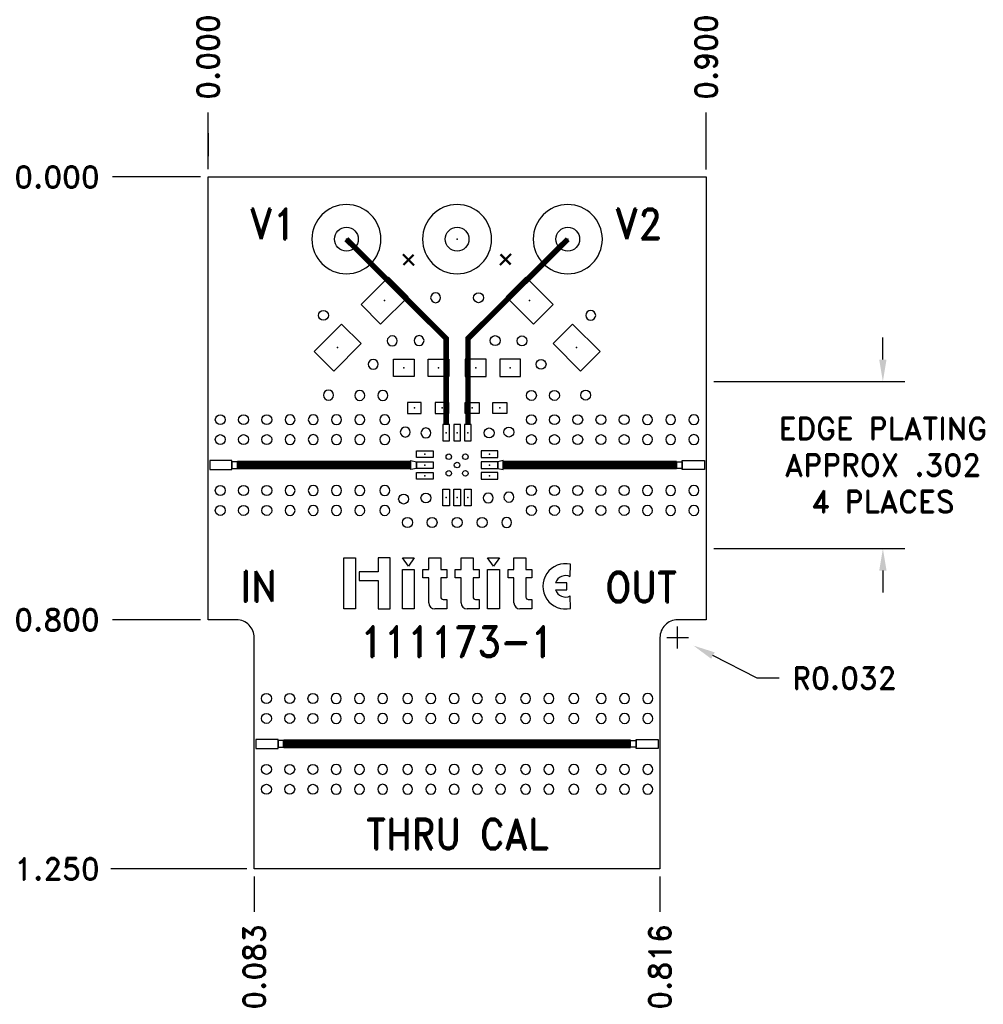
# Model space of a CAD drawing. Extents: x -0.34 to 1.4, y -1.49 to 0.28.
import ezdxf
from ezdxf.enums import TextEntityAlignment as Align

# ---------------------------------------------------------------- set-up
doc = ezdxf.new("R2010")
doc.units = 0
doc.header["$MEASUREMENT"] = 0
doc.linetypes.add('SSCOMP', pattern=[101, 100, 1])
doc.layers.get('0').update_dxf_attribs({"linetype": 'CONTINUOUS'})
doc.layers.get('Defpoints').update_dxf_attribs({"linetype": 'CONTINUOUS'})
for name, color, linetype in [('COM-NS', 4, 'CONTINUOUS'), ('HOL', 1, 'CONTINUOUS'), ('LND-NS', 5, 'CONTINUOUS'), ('NET', 7, 'CONTINUOUS'), ('PAD-CM', 14, 'CONTINUOUS'), ('PCB', 7, 'CONTINUOUS'), ('SLK-NS', 7, 'CONTINUOUS'), ('TRA-NS', 5, 'CONTINUOUS'), ('via', 7, 'CONTINUOUS')]:
    doc.layers.add(name, color=color, linetype=linetype)
doc.layers.add('DIM', color=1, linetype='CONTINUOUS', lineweight=13)
doc.layers.get('0').off()
doc.layers.get('COM-NS').off()
doc.styles.add('ROMAND', font='romand.shx')
doc.dimstyles.get("Standard").update_dxf_attribs({"dimscale": 0.22, "dimtxt": 0.18, "dimasz": 0.18, "dimexe": 0.18, "dimexo": 0.0625, "dimgap": 0.09, "dimtad": 0, "dimtih": 1, "dimtoh": 1, "dimdec": 3, "dimzin": 0, "dimdsep": 46, "dimtxsty": 'ROMAND', "dimcen": 0.09, "dimadec": 0, "dimazin": 0, "dimtfac": 1, "dimtdec": 3, "dimtofl": 0, "dimtmove": 0, "dimatfit": 3, "dimfxl": 0, "dimtolj": 1, "dimtzin": 0, "dimarcsym": 0})

# ---------------------------------------------------------------- blocks, each defined once
blk = doc.blocks.new('HOL-D018')
at = {"layer": 'HOL'}
blk.add_circle((0, 0), 0.009, dxfattribs=at)
blk = doc.blocks.new('VIA-D018-D0')
at = {"layer": 'HOL'}
blk.add_blockref('HOL-D018', (0, 0), dxfattribs=at)
at = {"layer": 'NET'}
blk.add_attdef('NET', text='', height=0.01, dxfattribs=at).set_placement((0, 0), align=Align.MIDDLE)
blk = doc.blocks.new('LND-NS-4-D031-D0375')
at = {"layer": 'LND-NS'}
blk.add_lwpolyline([(0.0155, -0.01875), (0.0155, 0.01875), (-0.0155, 0.01875), (-0.0155, -0.01875)], close=True, dxfattribs=at)
blk.add_point((0, 0), dxfattribs=at)
blk = doc.blocks.new('0603-NS')
at = {"layer": 'LND-NS', "rotation": 90}
for p in [(-0.03125, 0), (0.03125, 0)]:
    blk.add_blockref('LND-NS-4-D031-D0375', p, dxfattribs=at)
blk = doc.blocks.new('HOL-D01')
at = {"layer": 'HOL', "linetype": 'Continuous'}
blk.add_circle((0, 0), 0.005, dxfattribs=at)
blk = doc.blocks.new('VIA-D01-D0')
at = {"layer": 'HOL'}
blk.add_blockref('HOL-D01', (0, 0), dxfattribs=at)
at = {"layer": 'NET'}
blk.add_attdef('NET', text='', height=0.01, dxfattribs=at).set_placement((0, 0), align=Align.MIDDLE)
blk = doc.blocks.new('PAD-CM-0-D125')
at = {"layer": 'PAD-CM'}
blk.add_lwpolyline([(-0.0625, 0, 1), (0.0625, 0, 1)], format="xyb", close=True, dxfattribs=at)
blk.add_point((0, 0), dxfattribs=at)
blk = doc.blocks.new('HOL-D043')
at = {"layer": 'HOL', "linetype": 'Continuous'}
blk.add_circle((0, 0), 0.0215, dxfattribs=at)
blk = doc.blocks.new('VIA-D043-D125')
at = {"layer": 'HOL'}
blk.add_blockref('HOL-D043', (0, 0), dxfattribs=at)
at = {"layer": 'PAD-CM'}
blk.add_blockref('PAD-CM-0-D125', (0, 0), dxfattribs=at)
at = {"layer": 'NET'}
blk.add_attdef('NET', text='', height=0.01, dxfattribs=at).set_placement((0, 0), align=Align.MIDDLE)
blk = doc.blocks.new('LND-NS-4-D02-D025')
at = {"layer": 'LND-NS'}
blk.add_lwpolyline([(0.01, -0.0125), (0.01, 0.0125), (-0.01, 0.0125), (-0.01, -0.0125)], close=True, dxfattribs=at)
blk.add_point((0, 0), dxfattribs=at)
blk = doc.blocks.new('0402-NS')
at = {"layer": 'LND-NS', "rotation": 90}
for p in [(-0.025, 0), (0.025, 0)]:
    blk.add_blockref('LND-NS-4-D02-D025', p, dxfattribs=at)
blk = doc.blocks.new('hittite')
for p, q in [((-0.2396, 0.1078), (-0.2144, 0.1078)), ((-0.2396, -0.0005), (-0.2396, 0.1078)), ((-0.2144, 0.1078), (-0.2144, -0.0005)), ((-0.1413, 0.1078), (-0.1665, 0.1078)), ((-0.1665, 0.1078), (-0.1665, 0.0776)), ((-0.1413, -0.0005), (-0.1413, 0.1078)), ((-0.1156, 0.1078), (-0.0904, 0.1078)), ((-0.103, 0.0902), (-0.1156, 0.1078)), ((-0.0904, 0.1078), (-0.103, 0.0902)), ((-0.0598, 0.1078), (-0.0346, 0.1078)), ((-0.0598, 0.0826), (-0.0598, 0.1078)), ((-0.0346, 0.1078), (-0.0346, 0.0826)), ((0.0087, 0.1078), (0.0339, 0.1078)), ((0.0087, 0.0826), (0.0087, 0.1078)), ((0.0339, 0.1078), (0.0339, 0.0826)), ((0.0645, 0.1078), (0.0897, 0.1078)), ((0.0771, 0.0902), (0.0645, 0.1078)), ((0.0897, 0.1078), (0.0771, 0.0902)), ((0.1203, 0.1078), (0.1455, 0.1078)), ((0.1203, 0.0826), (0.1203, 0.1078)), ((0.1455, 0.1078), (0.1455, 0.0826)), ((0.2393, 0.0677), (0.2396, 0.0941)), ((-0.2068, 0.0776), (-0.2068, 0.0599)), ((-0.1665, 0.0776), (-0.2068, 0.0776)), ((-0.1156, 0.0826), (-0.0904, 0.0826)), ((-0.1156, -0.0005), (-0.1156, 0.0826)), ((-0.0904, 0.0826), (-0.0904, -0.0005)), ((-0.0724, 0.065), (-0.0724, 0.0826)), ((-0.0724, 0.0826), (-0.0598, 0.0826)), ((-0.0598, 0.065), (-0.0724, 0.065)), ((-0.0598, 0.0121), (-0.0598, 0.065)), ((-0.0346, 0.0826), (-0.022, 0.0826)), ((-0.0346, 0.065), (-0.0346, 0.0247)), ((-0.022, 0.065), (-0.0346, 0.065)), ((-0.022, 0.0826), (-0.022, 0.065)), ((-0.0039, 0.065), (-0.0039, 0.0826)), ((-0.0039, 0.0826), (0.0087, 0.0826)), ((0.0087, 0.065), (-0.0039, 0.065)), ((0.0087, 0.0121), (0.0087, 0.065)), ((0.0339, 0.0826), (0.0464, 0.0826)), ((0.0339, 0.065), (0.0339, 0.0247)), ((0.0464, 0.065), (0.0339, 0.065)), ((0.0464, 0.0826), (0.0464, 0.065)), ((0.0645, -0.0005), (0.0645, 0.0826)), ((0.0645, 0.0826), (0.0897, 0.0826)), ((0.0897, 0.0826), (0.0897, -0.0005)), ((0.1077, 0.065), (0.1077, 0.0826)), ((0.1077, 0.0826), (0.1203, 0.0826)), ((0.1203, 0.065), (0.1077, 0.065)), ((0.1203, 0.0121), (0.1203, 0.065)), ((0.1455, 0.0826), (0.1581, 0.0826)), ((0.1455, 0.065), (0.1455, 0.0247)), ((0.1581, 0.065), (0.1455, 0.065)), ((0.1581, 0.0826), (0.1581, 0.065)), ((-0.2068, 0.0599), (-0.1665, 0.0599)), ((-0.1665, 0.0599), (-0.1665, -0.0005)), ((0.2317, 0.0549), (0.2077, 0.0549)), ((0.2317, 0.0398), (0.2317, 0.0549)), ((0.2077, 0.0398), (0.2317, 0.0398)), ((0.2396, 0.0005), (0.2393, 0.027)), ((-0.0295, 0.0196), (-0.022, 0.0196)), ((-0.022, 0.0196), (-0.022, -0.0005)), ((0.0389, 0.0196), (0.0464, 0.0196)), ((0.0464, 0.0196), (0.0464, -0.0005)), ((0.1505, 0.0196), (0.1581, 0.0196)), ((0.1581, 0.0196), (0.1581, -0.0005)), ((-0.2371, -0.0005), (-0.2396, -0.0005)), ((-0.2144, -0.0005), (-0.2371, -0.0005)), ((-0.1665, -0.0005), (-0.1665, -0.0005)), ((-0.1665, -0.0005), (-0.1413, -0.0005)), ((-0.1131, -0.0005), (-0.1156, -0.0005)), ((-0.0904, -0.0005), (-0.1131, -0.0005)), ((-0.0346, -0.0005), (-0.0472, -0.0005)), ((-0.022, -0.0005), (-0.0346, -0.0005)), ((0.0339, -0.0005), (0.0213, -0.0005)), ((0.0464, -0.0005), (0.0339, -0.0005)), ((0.067, -0.0005), (0.0645, -0.0005)), ((0.0897, -0.0005), (0.067, -0.0005)), ((0.1455, -0.0005), (0.1329, -0.0005)), ((0.1581, -0.0005), (0.1455, -0.0005))]:
    blk.add_line(p, q)
for centre, radius, start, end in [((0.2292, 0.0473), 0.0479, 77.4712, 282.5288), ((0.2292, 0.0473), 0.0227, 63.4349, 160.5878), ((-0.0295, 0.0247), 0.00504, 180, 270), ((0.0389, 0.0247), 0.00504, 180, 270), ((0.1505, 0.0247), 0.00504, 180, 270), ((0.2292, 0.0473), 0.0227, 199.4122, 296.5651), ((-0.0472, 0.0121), 0.0126, 180, 270), ((0.0213, 0.0121), 0.0126, 180, 270), ((0.1329, 0.0121), 0.0126, 180, 270)]:
    blk.add_arc(centre, radius, start, end)
blk = doc.blocks.new('K_SRI-NS')
at = {"layer": 'LND-NS'}
for points in [[(0.003, 0.008), (0.003, -0.008), (0.043, -0.008), (0.043, 0.008)], [(0.053, 0.006), (0.043, 0.006), (0.043, -0.006), (0.053, -0.006)]]:
    blk.add_lwpolyline(points, close=True, dxfattribs=at)
at = {"layer": 'via'}
for p in [(0.022, 0.082), (0.064, 0.082), (0.106, 0.082), (0.022, 0.046), (0.064, 0.046), (0.106, 0.046), (0.022, -0.046), (0.064, -0.046), (0.106, -0.046), (0.022, -0.082), (0.064, -0.082), (0.106, -0.082)]:
    blk.add_blockref('VIA-D018-D0', p, dxfattribs=at)
blk = doc.blocks.new('*D26')
at = {"layer": 'Defpoints', "color": 0}
for p in [(0.8485, -0.8322), (0.877, -0.8467)]:
    blk.add_point(p, dxfattribs=at)
at = {"layer": 'DIM', "color": 0, "lineweight": -2}
for p, q in [((0.8485, -0.852), (0.8485, -0.8124)), ((0.8287, -0.8322), (0.8683, -0.8322)), ((0.9925, -0.9056), (0.9123, -0.8647)), ((1.0321, -0.9056), (0.9925, -0.9056))]:
    blk.add_line(p, q, dxfattribs=at)
at = {"layer": 'DIM', "color": 0}
blk.add_solid([(0.9153, -0.8588), (0.9093, -0.8706), (0.877, -0.8467)], dxfattribs=at)
at = {"layer": 'DIM', "color": 0, "insert": (1.1499, -0.9056), "char_height": 0.0396, "attachment_point": 5, "style": 'ROMAND'}
blk.add_mtext('\\A1;R0.032', dxfattribs=at)
blk = doc.blocks.new('*D27')
at = {"layer": 'Defpoints', "color": 0}
for p in [(-0.1731, 0), (0, 0), (0, 0)]:
    blk.add_point(p, dxfattribs=at)
at = {"layer": 'DIM', "color": 0, "lineweight": -2}
blk.add_line((-0.0138, 0), (-0.1731, 0), dxfattribs=at)
at = {"layer": 'DIM', "color": 0, "insert": (-0.2731, 0), "char_height": 0.0396, "attachment_point": 5, "style": 'ROMAND'}
blk.add_mtext('\\A1;0.000', dxfattribs=at)
blk = doc.blocks.new('*D28')
at = {"layer": 'Defpoints', "color": 0}
for p in [(0, 0.1167), (0, 0), (0, 0)]:
    blk.add_point(p, dxfattribs=at)
at = {"layer": 'DIM', "color": 0, "lineweight": -2}
for p, q in [((0, 0.0375), (0, 0.1167)), ((0, 0.0138), (0, 0.0792)), ((0, 0.0792), (0, 0.0375))]:
    blk.add_line(p, q, dxfattribs=at)
at = {"layer": 'DIM', "color": 0, "insert": (0, 0.2167), "char_height": 0.0396, "attachment_point": 5, "rotation": 90, "style": 'ROMAND'}
blk.add_mtext('\\A1;0.000', dxfattribs=at)
blk = doc.blocks.new('*D29')
at = {"layer": 'Defpoints', "color": 0}
for p in [(0.8999, 0.1167), (0, 0), (0.8999, 0)]:
    blk.add_point(p, dxfattribs=at)
at = {"layer": 'DIM', "color": 0, "lineweight": -2}
blk.add_line((0.8999, 0.0137), (0.8999, 0.1167), dxfattribs=at)
at = {"layer": 'DIM', "color": 0, "insert": (0.8999, 0.2167), "char_height": 0.0396, "attachment_point": 5, "rotation": 90, "style": 'ROMAND'}
blk.add_mtext('\\A1;0.900', dxfattribs=at)
blk = doc.blocks.new('*D30')
at = {"layer": 'Defpoints', "color": 0}
for p in [(0, 0), (-0.1731, -0.8002), (0, -0.8002)]:
    blk.add_point(p, dxfattribs=at)
at = {"layer": 'DIM', "color": 0, "lineweight": -2}
blk.add_line((-0.0137, -0.8002), (-0.1731, -0.8002), dxfattribs=at)
at = {"layer": 'DIM', "color": 0, "insert": (-0.2731, -0.8002), "char_height": 0.0396, "attachment_point": 5, "style": 'ROMAND'}
blk.add_mtext('\\A1;0.800', dxfattribs=at)
blk = doc.blocks.new('*D31')
at = {"layer": 'Defpoints', "color": 0}
for p in [(0, 0), (-0.176, -1.2502), (0.0834, -1.2502)]:
    blk.add_point(p, dxfattribs=at)
at = {"layer": 'DIM', "color": 0, "lineweight": -2}
blk.add_line((0.0697, -1.2502), (-0.176, -1.2502), dxfattribs=at)
at = {"layer": 'DIM', "color": 0, "insert": (-0.2731, -1.2502), "char_height": 0.0396, "attachment_point": 5, "style": 'ROMAND'}
blk.add_mtext('\\A1;1.250', dxfattribs=at)
blk = doc.blocks.new('*D32')
at = {"layer": 'Defpoints', "color": 0}
for p in [(0, 0), (0.0834, -1.2502), (0.0834, -1.3274)]:
    blk.add_point(p, dxfattribs=at)
at = {"layer": 'DIM', "color": 0, "lineweight": -2}
blk.add_line((0.0834, -1.264), (0.0834, -1.3274), dxfattribs=at)
at = {"layer": 'DIM', "color": 0, "insert": (0.0834, -1.4273), "char_height": 0.0396, "attachment_point": 5, "rotation": 90, "style": 'ROMAND'}
blk.add_mtext('\\A1;0.083', dxfattribs=at)
blk = doc.blocks.new('*D33')
at = {"layer": 'Defpoints', "color": 0}
for p in [(0, 0), (0.8165, -1.2502), (0.8165, -1.3274)]:
    blk.add_point(p, dxfattribs=at)
at = {"layer": 'DIM', "color": 0, "lineweight": -2}
blk.add_line((0.8165, -1.264), (0.8165, -1.3274), dxfattribs=at)
at = {"layer": 'DIM', "color": 0, "insert": (0.8165, -1.4273), "char_height": 0.0396, "attachment_point": 5, "rotation": 90, "style": 'ROMAND'}
blk.add_mtext('\\A1;0.816', dxfattribs=at)
blk = doc.blocks.new('LND-NS-4-D05-D07')
at = {"layer": 'LND-NS'}
blk.add_lwpolyline([(0.025, -0.035), (0.025, 0.035), (-0.025, 0.035), (-0.025, -0.035)], close=True, dxfattribs=at)
blk.add_point((0, 0), dxfattribs=at)
blk = doc.blocks.new('CASEA-NS')
at = {"layer": 'LND-NS', "rotation": 90}
for p in [(-0.06, 0), (0.06, 0)]:
    blk.add_blockref('LND-NS-4-D05-D07', p, dxfattribs=at)
at = {"layer": 'SLK-NS', "flags": 8}
blk.add_attdef('POLARITY', text='', height=0.04, dxfattribs=at).set_placement((-0.0762, -0.053), align=Align.MIDDLE)
blk = doc.blocks.new('LND-NS-4-D03-D012')
at = {"layer": 'LND-NS'}
blk.add_lwpolyline([(-0.015, -0.006), (0.015, -0.006), (0.015, 0.006), (-0.015, 0.006)], close=True, dxfattribs=at)
blk.add_point((0, 0), dxfattribs=at)
blk = doc.blocks.new('*D37')
at = {"layer": 'Defpoints', "color": 0}
for p in [(0.9, -0.3695), (0.9, -0.6715), (1.2194, -0.6715)]:
    blk.add_point(p, dxfattribs=at)
at = {"layer": 'DIM', "color": 0, "lineweight": -2}
for p, q in [((1.2194, -0.3299), (1.2194, -0.2903)), ((0.9138, -0.3695), (1.259, -0.3695)), ((0.9138, -0.6715), (1.259, -0.6715)), ((1.2194, -0.7111), (1.2194, -0.7507))]:
    blk.add_line(p, q, dxfattribs=at)
at = {"layer": 'DIM', "color": 0}
for points in [[(1.2128, -0.3299), (1.226, -0.3299), (1.2194, -0.3695)], [(1.2128, -0.7111), (1.226, -0.7111), (1.2194, -0.6715)]]:
    blk.add_solid(points, dxfattribs=at)
at = {"layer": 'DIM', "color": 0, "insert": (1.2194, -0.5205), "char_height": 0.0396, "attachment_point": 5, "style": 'ROMAND'}
blk.add_mtext('\\A1;EDGE PLATING\\PAPPROX .302\\P4 PLACES ', dxfattribs=at)

msp = doc.modelspace()

# ---------------------------------------------------------------- linework, layer by layer
at = {"layer": 'PCB'}
msp.add_lwpolyline([(0, -0.8002), (0, 0), (0.8999, 0), (0.8999, -0.8002), (0.8485, -0.8002, 0.414214), (0.8165, -0.8322), (0.8165, -1.2502), (0.0834, -1.2502), (0.0834, -0.8322, 0.414214), (0.0514, -0.8002)], format="xyb", close=True, dxfattribs=at)
at = {"layer": 'TRA-NS', "linetype": 'SSCOMP'}
for points in [[(0.4302, -0.447, 0.01, 0.01, 0), (0.4302, -0.2919, 0.01, 0.01, 0), (0.2499, -0.1124, 0, 0, 0)], [(0.4696, -0.447, 0.01, 0.01, 0), (0.4696, -0.2919, 0.01, 0.01, 0), (0.6499, -0.1124, 0, 0, 0)]]:
    msp.add_lwpolyline(points, format="xyseb", dxfattribs=at)
at = {"layer": 'TRA-NS', "linetype": 'SSCOMP', "const_width": 0.016}
for points in [[(0.3665, -0.5205), (0.053, -0.5205)], [(0.5333, -0.5205), (0.8469, -0.5205)], [(0.7635, -1.0243), (0.1364, -1.0243)]]:
    msp.add_lwpolyline(points, dxfattribs=at)
at = {"layer": 'TRA-NS'}
for points in [[(0.3765, -0.5265), (0.3665, -0.5285), (0.3665, -0.5125), (0.3765, -0.5145)], [(0.5233, -0.5265), (0.5333, -0.5285), (0.5333, -0.5125), (0.5233, -0.5145)]]:
    msp.add_lwpolyline(points, close=True, dxfattribs=at)

# ---------------------------------------------------------------- block references
at = {"xscale": -1}
for p, rotation in [((0.4111, -0.2181), 180), ((0.6914, -0.25), 269.1239116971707), ((0.3327, -0.2961), 180), ((0.3812, -0.2957), 180), ((0.2983, -0.3385), 180), ((0.2175, -0.3941), 180), ((0.274, -0.3947), 180), ((0.3157, -0.3947), 180), ((0.148, -0.4385), 180), ((0.19, -0.4385), 180), ((0.232, -0.4385), 180), ((0.274, -0.4385), 180), ((0.3192, -0.4385), 180), ((0.3563, -0.4609), 180), ((0.3936, -0.4625), 180.0000000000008), ((0.148, -0.4745), 180), ((0.19, -0.4745), 180), ((0.232, -0.4745), 180), ((0.274, -0.4745), 180), ((0.3192, -0.4745), 180), ((0.148, -0.5665), 180), ((0.19, -0.5665), 180), ((0.232, -0.5665), 180), ((0.274, -0.5665), 180), ((0.3192, -0.5665), 180), ((0.148, -0.6025), 180), ((0.19, -0.6025), 180), ((0.232, -0.6025), 180), ((0.274, -0.6025), 180), ((0.3192, -0.6025), 180), ((0.2314, -0.9423), 180), ((0.2734, -0.9423), 180), ((0.3154, -0.9423), 180), ((0.3606, -0.9423), 180), ((0.4026, -0.9423), 180), ((0.4446, -0.9423), 180), ((0.4866, -0.9423), 180), ((0.5286, -0.9423), 180), ((0.5738, -0.9423), 180), ((0.6158, -0.9423), 180), ((0.661, -0.9423), 180), ((0.2314, -0.9783), 180), ((0.2734, -0.9783), 180), ((0.3154, -0.9783), 180), ((0.3606, -0.9783), 180), ((0.4026, -0.9783), 180), ((0.4446, -0.9783), 180), ((0.4866, -0.9783), 180), ((0.5286, -0.9783), 180), ((0.5738, -0.9783), 180), ((0.6158, -0.9783), 180), ((0.661, -0.9783), 180), ((0.2314, -1.0703), 180), ((0.2734, -1.0703), 180), ((0.3154, -1.0703), 180), ((0.3606, -1.0703), 180), ((0.4026, -1.0703), 180), ((0.4446, -1.0703), 180), ((0.4866, -1.0703), 180), ((0.5286, -1.0703), 180), ((0.5738, -1.0703), 180), ((0.6158, -1.0703), 180), ((0.661, -1.0703), 180), ((0.2314, -1.1063), 180), ((0.2734, -1.1063), 180), ((0.3154, -1.1063), 180), ((0.3606, -1.1063), 180), ((0.4026, -1.1063), 180), ((0.4446, -1.1063), 180), ((0.4866, -1.1063), 180), ((0.5286, -1.1063), 180), ((0.5738, -1.1063), 180), ((0.6158, -1.1063), 180), ((0.661, -1.1063), 180)]:
    msp.add_blockref('VIA-D018-D0', p, dxfattribs=dict(at, rotation=rotation))
for p, rotation in [((0.4887, -0.2181), 180), ((0.2084, -0.25), 90.87608830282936), ((0.5187, -0.2957), 180), ((0.5672, -0.2961), 180), ((0.6016, -0.3385), 180), ((0.5842, -0.3947), 180), ((0.6259, -0.3947), 180), ((0.6823, -0.3941), 180), ((0.5842, -0.4385), 180), ((0.6259, -0.4385), 180), ((0.6679, -0.4385), 180), ((0.7099, -0.4385), 180), ((0.7519, -0.4385), 180), ((0.5078, -0.4625), 179.9999999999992), ((0.5435, -0.4609), 180), ((0.5842, -0.4745), 180), ((0.6259, -0.4745), 180), ((0.6679, -0.4745), 180), ((0.7099, -0.4745), 180), ((0.7519, -0.4745), 180), ((0.5842, -0.5665), 180), ((0.6259, -0.5665), 180), ((0.6679, -0.5665), 180), ((0.7099, -0.5665), 180), ((0.7519, -0.5665), 180), ((0.3533, -0.5819), 359.9999999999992), ((0.5842, -0.6025), 180), ((0.6259, -0.6025), 180), ((0.6679, -0.6025), 180), ((0.7099, -0.6025), 180), ((0.7519, -0.6025), 180)]:
    msp.add_blockref('VIA-D018-D0', p, dxfattribs=dict(rotation=rotation))
for p in [(0.3936, -0.58), (0.3603, -0.6243), (0.4047, -0.6243), (0.4499, -0.6243), (0.4951, -0.6243)]:
    msp.add_blockref('VIA-D018-D0', p)
for p in [(0.5062, -0.58), (0.5435, -0.5784), (0.5395, -0.6243)]:
    msp.add_blockref('VIA-D018-D0', p, dxfattribs=at)
at = {"layer": 'COM-NS'}
ref = msp.add_blockref('CASEA-NS', (0.6234, -0.2658), dxfattribs=dict(at, xscale=-1, rotation=135.0000000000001))
ref.add_attrib('POLARITY', '+', dxfattribs={"layer": 'SLK-NS', "height": 0.04, "rotation": 135, "text_generation_flag": 2, "flags": 8}).set_placement((0.5371, -0.1496), align=Align.MIDDLE)
ref = msp.add_blockref('CASEA-NS', (0.2764, -0.2658), dxfattribs=dict(at, rotation=225))
ref.add_attrib('POLARITY', '+', dxfattribs={"layer": 'SLK-NS', "height": 0.04, "rotation": 225, "flags": 8}).set_placement((0.3627, -0.1501), align=Align.MIDDLE)
at = {"layer": 'COM-NS', "xscale": -1}
for name, p in [('0603-NS', (0.3851, -0.3449)), ('0402-NS', (0.5021, -0.4174)), ('K_SRI-NS', (0.8999, -0.5205)), ('K_SRI-NS', (0.8165, -1.0243))]:
    msp.add_blockref(name, p, dxfattribs=at)
at = {"layer": 'COM-NS'}
for name, p in [('0603-NS', (0.5148, -0.3449)), ('0402-NS', (0.3977, -0.4174)), ('K_SRI-NS', (0, -0.5205)), ('K_SRI-NS', (0.0834, -1.0243))]:
    msp.add_blockref(name, p, dxfattribs=at)
at = {"layer": 'LND-NS'}
for p, rotation in [((0.4302, -0.462), 270), ((0.4499, -0.462), 270), ((0.4696, -0.462), 270), ((0.5083, -0.5008), 180), ((0.5083, -0.5205), 180), ((0.5083, -0.5401), 180)]:
    msp.add_blockref('LND-NS-4-D03-D012', p, dxfattribs=dict(at, rotation=rotation))
at = {"layer": 'LND-NS', "xscale": -1}
for p, rotation in [((0.3915, -0.5008), 180), ((0.3915, -0.5205), 180), ((0.3915, -0.5401), 180), ((0.4302, -0.5789), 270), ((0.4499, -0.5789), 270), ((0.4696, -0.5789), 270)]:
    msp.add_blockref('LND-NS-4-D03-D012', p, dxfattribs=dict(at, rotation=rotation))
at = {"layer": 'SLK-NS', "xscale": 0.855, "yscale": 0.855, "zscale": 0.855}
msp.add_blockref('hittite', (0.4499, -0.78), dxfattribs=at)
at = {"layer": 'via'}
for name, p, rotation in [('VIA-D043-D125', (0.2499, -0.1124), 270), ('VIA-D043-D125', (0.4499, -0.1124), 270), ('VIA-D043-D125', (0.6499, -0.1124), 270), ('VIA-D01-D0', (0.4349, -0.5055), 90), ('VIA-D01-D0', (0.4499, -0.5205), 90), ('VIA-D01-D0', (0.4649, -0.5055), 90), ('VIA-D01-D0', (0.4349, -0.5355), 90), ('VIA-D01-D0', (0.4649, -0.5355), 90)]:
    msp.add_blockref(name, p, dxfattribs=dict(at, rotation=rotation))

# ---------------------------------------------------------------- texts
at = {"layer": 'SLK-NS', "style": 'ROMAND', "width": 0.9}
for s, p in [('V1', (0.1171, -0.0574)), ('V2', (0.7776, -0.0574)), ('IN', (0.0916, -0.7122)), ('OUT', (0.7827, -0.7134))]:
    msp.add_text(s, height=0.055, dxfattribs=at).set_placement(p, align=Align.TOP_CENTER)
for s, p in [('111173-1', (0.4499, -0.8396)), ('THRU CAL', (0.4499, -1.1872))]:
    msp.add_text(s, height=0.055, dxfattribs=at).set_placement(p, align=Align.MIDDLE)

# ---------------------------------------------------------------- dimensions: what is measured, and where the dimension line sits
at = {"layer": 'DIM'}
for feature_location, offset, dtype, picture, middle in [((0, 0), (0, 0.116740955), 1, '*D28', (0, 0.2166838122)), ((0.8999, 0), (0, 0.1167), 1, '*D29', (0.8999, 0.2167)), ((0, 0), (-0.1731264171, 0), 0, '*D27', (-0.2730692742, 0)), ((0, -0.8002), (-0.1731, 0), 0, '*D30', (-0.2731, -0.8002)), ((0.0834, -1.2502), (-0.2594, 0), 0, '*D31', (-0.2731, -1.2502)), ((0.0834, -1.2502), (0, -0.0771), 1, '*D32', (0.0834, -1.4273)), ((0.81646, -1.25021), (0, -0.07715), 1, '*D33', (0.81646, -1.4273))]:
    dim = msp.add_ordinate_dim(feature_location=feature_location, offset=offset, dtype=dtype, origin=(0, 0), dimstyle='Standard', dxfattribs=at)
    dim.commit()
    dim.dimension.update_dxf_attribs({"geometry": picture, "text_midpoint": middle})
dim = msp.add_linear_dim(base=(1.2194, -0.6715), p1=(0.9, -0.3695), p2=(0.9, -0.6715), angle=90, text='EDGE PLATING\\PAPPROX .302\\P4 PLACES ', dimstyle='Standard', dxfattribs=at)
dim.commit()
dim.dimension.update_dxf_attribs({"geometry": '*D37', "text_midpoint": (1.2194, -0.5205)})
dim = msp.add_radius_dim(center=(0.8485, -0.8322), mpoint=(0.877, -0.8467), dimstyle='Standard', dxfattribs=at)
dim.commit()
dim.dimension.update_dxf_attribs({"geometry": '*D26', "text_midpoint": (1.1499, -0.9056), "dimtype": 164})

doc.saveas('drawing.dxf')
